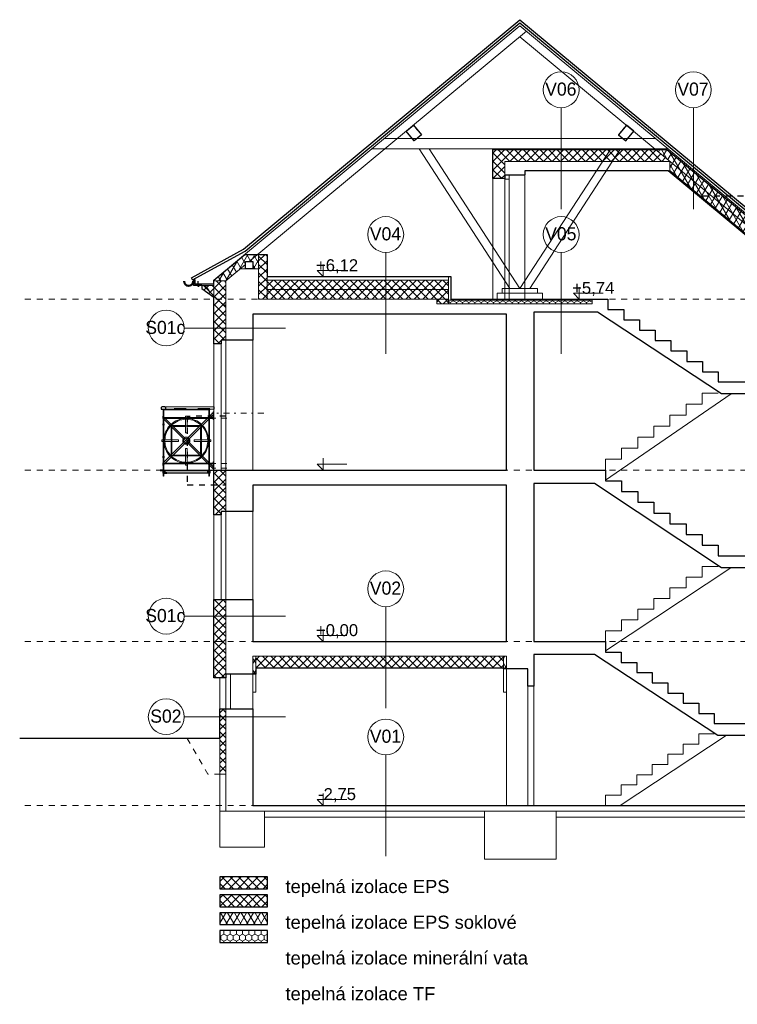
# Model space of a CAD drawing. Extents: x -2490 to 234697, y -105219 to -45378.
# Tile 3 of 15: x -2490 to 9543, y -65259 to -48746. Entities that reach past the tile are written whole.
import ezdxf

# ---------------------------------------------------------------- set-up
doc = ezdxf.new("R2010")
doc.units = 0
doc.header["$MEASUREMENT"] = 0
for name, pattern in [('Čerchovaná S', [290, 100, -80, 30, -80]), ('Čerchovaná se dvěma tečkami S', [250, 100, -40, 15, -40, 15, -40]), ('čárkovaná M', [400, 200, -200]), ('čárkovaná S', [200, 100, -100]), ('ČÁRKOVANÁ2', [9.525, 6.35, -3.175])]:
    doc.linetypes.add(name, pattern=pattern)
for name, color, linetype, lineweight in [('2D VÝPLNĚ_Číslo_pera__2', 1, 'Continuous', 25), ('2D VÝPLNĚ_Číslo_pera__4', 91, 'Continuous', 13), ('2D ČÁRY_Číslo_pera__1', 7, 'Continuous', 15), ('2D ČÁRY_Číslo_pera__2', 1, 'Continuous', 25), ('2D ČÁRY_Číslo_pera__3', 150, 'Continuous', 13), ('blok F_pohled1_střecha_Číslo_pera__2', 1, 'Continuous', 25), ('KRESBA_Číslo_pera__1', 7, 'Continuous', 15), ('KRESBA_Číslo_pera__2', 1, 'Continuous', 25), ('KRESBA_Číslo_pera__4', 91, 'Continuous', 13), ('krokve_Číslo_pera__1', 7, 'Continuous', 15), ('krokve_Číslo_pera__2', 1, 'Continuous', 25), ('obrys_Číslo_pera__1', 7, 'Continuous', 15), ('obrys_Číslo_pera__2', 1, 'Continuous', 25), ('obrys_Číslo_pera__5', 231, 'Continuous', 50), ('POZNÁMKY.TEXT_Číslo_pera__4', 91, 'Continuous', 13), ('vodorovné konstrukce_Číslo_pera__1', 7, 'Continuous', 15), ('vodorovné konstrukce_Číslo_pera__3', 150, 'Continuous', 13), ('zdi_Číslo_pera__1', 7, 'Continuous', 15), ('zdi_Číslo_pera__2', 1, 'Continuous', 25), ('zdi_Číslo_pera__3', 150, 'Continuous', 13), ('šikmé konstrukce_Číslo_pera__3', 150, 'Continuous', 13), ('šrafy_Číslo_pera__4', 91, 'Continuous', 13), ('ŠROUBY_Číslo_pera__3', 150, 'Continuous', 13)]:
    doc.layers.add(name, color=color, linetype=linetype, lineweight=lineweight)
doc.layers.add('vodorovné konstrukce', color=7, linetype='Continuous')
doc.layers.add('vodorovné konstrukce_Číslo_pera__241', color=9, linetype='Continuous', lineweight=13, true_color=0x808080)
doc.styles.add('GENERATED_STYLE_1', font='arial.ttf')
doc.styles.add('GENERATED_STYLE_3', font='txt')
pattern_1 = [(45, (0, 0), (-70.71068, 70.71068), []), (135, (0, 0), (70.71068, 70.71068), [])]
pattern_2 = [(60, (0, 0), (-86.60254, 50), []), (120, (0, 0), (86.60254, 50), [])]
pattern_3 = [(90, (0, 0), (-103.92305, 0), [60, -120]), (90, (-51.96, 90), (-103.92305, 0), [60, -120]), (150, (0, 60), (51.96152, 90), [60, -120]), (150, (-103.92, 60), (51.96152, 90), [60, -120]), (210, (0, 0), (-51.96152, 90), [60, -120]), (210, (-103.92, 0), (-51.96152, 90), [60, -120])]

# ---------------------------------------------------------------- blocks, each defined once
blk = doc.blocks.new('LINE_11777', base_point=(3649, -60291))
at = {"layer": 'vodorovné konstrukce_Číslo_pera__241', "linetype": 'Continuous'}
blk.add_line((3649, -60291), (3649, -58591), dxfattribs=at)
blk.add_circle((3649, -58291), 300, dxfattribs=at)
blk = doc.blocks.new('LINE_11778', base_point=(3649, -62775))
at = {"layer": 'vodorovné konstrukce_Číslo_pera__241', "linetype": 'Continuous'}
blk.add_line((3649, -62775), (3649, -61075), dxfattribs=at)
blk.add_circle((3649, -60775), 300, dxfattribs=at)
blk = doc.blocks.new('LINE_11779', base_point=(3649, -54349))
at = {"layer": 'vodorovné konstrukce_Číslo_pera__241', "linetype": 'Continuous'}
blk.add_line((3649, -54349), (3649, -52649), dxfattribs=at)
blk.add_circle((3649, -52349), 300, dxfattribs=at)
blk = doc.blocks.new('LINE_11782', base_point=(1967, -60436))
at = {"layer": 'vodorovné konstrukce_Číslo_pera__241', "linetype": 'Continuous'}
blk.add_line((1967, -60436), (267, -60436), dxfattribs=at)
blk.add_circle((-33, -60436), 300, dxfattribs=at)
blk = doc.blocks.new('LINE_11783', base_point=(1967, -58749))
at = {"layer": 'vodorovné konstrukce_Číslo_pera__241', "linetype": 'Continuous'}
blk.add_line((1967, -58749), (267, -58749), dxfattribs=at)
blk.add_circle((-33, -58749), 300, dxfattribs=at)
blk = doc.blocks.new('LINE_11784', base_point=(1967, -53917))
at = {"layer": 'vodorovné konstrukce_Číslo_pera__241', "linetype": 'Continuous'}
blk.add_line((1967, -53917), (267, -53917), dxfattribs=at)
blk.add_circle((-33, -53917), 300, dxfattribs=at)
blk = doc.blocks.new('LINE_11785', base_point=(6589, -54349))
at = {"layer": 'vodorovné konstrukce_Číslo_pera__241', "linetype": 'Continuous'}
blk.add_line((6589, -54349), (6589, -52649), dxfattribs=at)
blk.add_circle((6589, -52349), 300, dxfattribs=at)
blk = doc.blocks.new('LINE_11786', base_point=(6589, -51922))
at = {"layer": 'vodorovné konstrukce_Číslo_pera__241', "linetype": 'Continuous'}
blk.add_line((6589, -51922), (6589, -50222), dxfattribs=at)
blk.add_circle((6589, -49922), 300, dxfattribs=at)
blk = doc.blocks.new('LINE_11787', base_point=(8805, -51922))
at = {"layer": 'vodorovné konstrukce_Číslo_pera__241', "linetype": 'Continuous'}
blk.add_line((8805, -51922), (8805, -50222), dxfattribs=at)
blk.add_circle((8805, -49922), 300, dxfattribs=at)

msp = doc.modelspace()

# ---------------------------------------------------------------- hatches: boundary and pattern name
at = {"layer": '2D VÝPLNĚ_Číslo_pera__4', "linetype": 'Continuous'}
h = msp.add_hatch(dxfattribs=at)
h.set_pattern_fill('TEPELNA_IZOLACE_EPS', color=8, style=0, pattern_type=2)
h.set_pattern_definition(pattern_1)
h.paths.add_polyline_path([(8171.8, -50922.2), (5442, -50922.2), (5442, -51412.2), (5642, -51412.2), (5642, -51352.2), (5642, -51122.2), (8412.5, -51122.2)], flags=0)
h = msp.add_hatch(dxfattribs=at)
h.set_pattern_fill('TEPELNA_IZOLACE_MINERÁL', color=8, style=0, pattern_type=2)
h.set_pattern_definition(pattern_2)
h.paths.add_polyline_path([(11014.7, -53128.2), (8359.6, -50922.2), (8171.8, -50922.2), (8412.5, -51122.2), (8412.5, -51282.2), (10282, -52831.4), (10282, -52922.2), (10377, -52922.2), (10377, -52802.2), (10497, -52802.2), (10497, -52922.2), (10579.1, -52922.2), (10827, -53128.2)], flags=0)
h = msp.add_hatch(dxfattribs=at)
h.set_pattern_fill('TEPELNA_IZOLACE_MINERÁL', color=8, style=0, pattern_type=2)
h.set_pattern_definition(pattern_2)
h.paths.add_polyline_path([(1517, -52922.2), (1517, -52682.2), (1284.6, -52682.2), (767, -53112.3), (767, -53128.2), (967, -53128.2), (1214.8, -52922.2), (1297, -52922.2), (1297, -52802.2), (1417, -52802.2), (1417, -52922.2)], flags=0)
h = msp.add_hatch(dxfattribs=at)
h.set_pattern_fill('TEPELNA_IZOLACE_EPS', color=8, style=0, pattern_type=2)
h.set_pattern_definition(pattern_1)
h.paths.add_polyline_path([(1657, -52682.2), (1517, -52682.2), (1517, -53432.2), (1657, -53432.2)], flags=0)
h = msp.add_hatch(dxfattribs=at)
h.set_pattern_fill('TEPELNA_IZOLACE_EPS', color=8, style=0, pattern_type=2)
h.set_pattern_definition(pattern_1)
h.paths.add_polyline_path([(967, -53128.2), (767, -53128.2), (767, -54182.9), (891, -54182.9), (891, -54122.9), (967, -54122.9)], flags=0)
h = msp.add_hatch(dxfattribs=at)
h.set_pattern_fill('TEPELNA_IZOLACE_EPS', color=8, style=0, pattern_type=2)
h.set_pattern_definition(pattern_1)
h.paths.add_polyline_path([(4702, -53272.2), (4702, -53112.2), (1657, -53112.2), (1657, -53272.2)], flags=0)
h = msp.add_hatch(dxfattribs=at)
h.set_pattern_fill('TEPELNA_IZOLACE_EPS', color=8, style=0, pattern_type=2)
h.set_pattern_definition(pattern_1)
h.paths.add_polyline_path([(767, -53202.1), (567, -53202.2), (567, -53252.2), (767, -53402.2)], flags=0)
h = msp.add_hatch(dxfattribs=at)
h.set_pattern_fill('TEPELNA_IZOLACE_EPS', color=8, style=0, pattern_type=2)
h.set_pattern_definition(pattern_1)
h.paths.add_polyline_path([(1657, -53432.2), (4702, -53432.2), (4702, -53272.2), (1657, -53272.2)], flags=0)
h = msp.add_hatch(dxfattribs=at)
h.set_pattern_fill('TEPELNA_IZOLACE_EPS', color=8, style=0, pattern_type=2)
h.set_pattern_definition(pattern_1)
h.paths.add_polyline_path([(4702, -53512.2), (4702, -53432.2), (4502, -53432.2), (4502, -53512.2)], flags=0)
h = msp.add_hatch(dxfattribs=at)
h.set_pattern_fill('TEPELNA_IZOLACE_FENOL', color=8, style=0, pattern_type=2)
h.set_pattern_definition(pattern_3)
h.paths.add_polyline_path([(4702, -53512.2), (7106.7, -53512.2), (7106.7, -53452.2), (4702, -53452.2)], flags=0)
h = msp.add_hatch(dxfattribs=at)
h.set_pattern_fill('TEPELNA_IZOLACE_EPS', color=8, style=0, pattern_type=2)
h.set_pattern_definition(pattern_1)
h.paths.add_polyline_path([(967, -56302.2), (767, -56302.2), (767, -57052.2), (891, -57052.2), (891, -56992.2), (967, -56992.2)], flags=0)
h = msp.add_hatch(dxfattribs=at)
h.set_pattern_fill('TEPELNA_IZOLACE_EPS', color=8, style=0, pattern_type=2)
h.set_pattern_definition(pattern_1)
h.paths.add_polyline_path([(767, -58472.2), (767, -59782.9), (967, -59782.9), (967, -58472.2)], flags=0)
h = msp.add_hatch(dxfattribs=at)
h.set_pattern_fill('TEPELNA_IZOLACE_MINERÁL', color=8, style=0, pattern_type=2)
h.set_pattern_definition(pattern_2)
h.paths.add_polyline_path([(1467, -59722.9), (1467, -59422.2), (1417, -59422.2), (1417, -59722.9)], flags=0)
h = msp.add_hatch(dxfattribs=at)
h.set_pattern_fill('TEPELNA_IZOLACE_EPS', color=8, style=0, pattern_type=2)
h.set_pattern_definition(pattern_1)
h.paths.add_polyline_path([(5622.7, -59622.2), (5622.7, -59422.2), (1467, -59422.2), (1467, -59622.2)], flags=0)
h = msp.add_hatch(dxfattribs=at)
h.set_pattern_fill('TEPELNA_IZOLACE_MINERÁL', color=8, style=0, pattern_type=2)
h.set_pattern_definition(pattern_2)
h.paths.add_polyline_path([(5672.7, -59632.2), (5672.7, -59422.2), (5622.7, -59422.2), (5622.7, -59632.2)], flags=0)
h = msp.add_hatch(dxfattribs=at)
h.set_pattern_fill('TEPELNA_IZOLACE_PERIMETR', color=8, style=0, pattern_type=2)
h.set_pattern_definition(pattern_1)
h.paths.add_polyline_path([(967, -61399.3), (967, -60304.9), (867, -60304.9), (867, -61399.3)], flags=0)
h = msp.add_hatch(dxfattribs=at)
h.set_pattern_fill('TEPELNA_IZOLACE_EPS', color=8, style=0, pattern_type=2)
h.set_pattern_definition(pattern_1)
h.paths.add_polyline_path([(867, -63322.2), (1667, -63322.2), (1667, -63122.2), (867, -63122.2)], flags=0)
h = msp.add_hatch(dxfattribs=at)
h.set_pattern_fill('TEPELNA_IZOLACE_PERIMETR', color=8, style=0, pattern_type=2)
h.set_pattern_definition(pattern_1)
h.paths.add_polyline_path([(867, -63622.2), (1667, -63622.2), (1667, -63422.2), (867, -63422.2)], flags=0)
h = msp.add_hatch(dxfattribs=at)
h.set_pattern_fill('TEPELNA_IZOLACE_MINERÁL', color=8, style=0, pattern_type=2)
h.set_pattern_definition(pattern_2)
h.paths.add_polyline_path([(867, -63922.2), (1667, -63922.2), (1667, -63722.2), (867, -63722.2)], flags=0)
h = msp.add_hatch(dxfattribs=at)
h.set_pattern_fill('TEPELNA_IZOLACE_FENOL', color=8, style=0, pattern_type=2)
h.set_pattern_definition(pattern_3)
h.paths.add_polyline_path([(867, -64222.2), (1667, -64222.2), (1667, -64022.2), (867, -64022.2)], flags=0)
at = {"layer": 'šrafy_Číslo_pera__4', "linetype": 'Continuous'}
h = msp.add_hatch(dxfattribs=at)
h.set_pattern_fill('SÍŤ_1X1', color=8, style=0, pattern_type=2)
h.set_pattern_definition(pattern_1)
h.paths.add_polyline_path([(-71, -56307.2), (-66, -56307.2), (-66, -56305.2, 0.4142136), (-69, -56302.2), (-71, -56302.2)], flags=0)
h = msp.add_hatch(dxfattribs=at)
h.set_pattern_fill('SÍŤ_1X1', color=8, style=0, pattern_type=2)
h.set_pattern_definition(pattern_1)
h.paths.add_polyline_path([(44, -56347.2), (-16, -56347.2), (-16, -56352.2), (44, -56352.2)], flags=0)

# ---------------------------------------------------------------- linework, layer by layer
at = {"layer": '2D VÝPLNĚ_Číslo_pera__2', "color": 8, "linetype": 'Continuous', "flags": 128}
for points in [[(867, -63322.2), (1667, -63322.2), (1667, -63122.2), (867, -63122.2)], [(867, -63622.2), (1667, -63622.2), (1667, -63422.2), (867, -63422.2)], [(867, -63922.2), (1667, -63922.2), (1667, -63722.2), (867, -63722.2)], [(867, -64222.2), (1667, -64222.2), (1667, -64022.2), (867, -64022.2)]]:
    msp.add_lwpolyline(points, close=True, dxfattribs=at)
at = {"layer": '2D ČÁRY_Číslo_pera__1', "color": 8, "linetype": 'Continuous'}
for p, q in [((967, -53128.2), (767, -53128.2)), ((7197, -53652.2), (9278.8, -55022.2)), ((891, -54122.9), (1417, -54122.9)), ((9439.6, -55022.2), (7332.7, -56465.9)), ((8952.7, -55192.2), (8952.7, -55007.2)), ((8682.7, -55377.2), (8682.7, -55192.2)), ((8412.7, -55562.2), (8412.7, -55377.2)), ((8142.7, -55747.2), (8142.7, -55562.2)), ((304, -55807.2), (304, -55807.2)), ((304, -55807.2), (304, -55807.2)), ((304, -55807.2), (304, -55807.2)), ((304, -55807.2), (304, -55807.2)), ((304, -55807.2), (304, -55807.2)), ((304, -55807.2), (304, -55807.2)), ((7872.7, -55932.2), (7872.7, -55747.2)), ((362.7, -55819.4), (362.8, -55819.4)), ((642.7, -55968.1), (642.7, -55968.1)), ((7602.7, -56117.2), (7602.7, -55932.2)), ((7332.7, -56302.2), (7332.7, -56117.2)), ((702, -56307.2), (62.5, -56307.2)), ((767, -56302.2), (5672.7, -56302.2)), ((6132.7, -56302.2), (7332.7, -56302.2)), ((7332.7, -56302.2), (7332.7, -56481.6)), ((1417, -56552.2), (5672.7, -56552.2)), ((6132.7, -56522.2), (7149.9, -56522.2)), ((7149.9, -56522.2), (9279.8, -57937.2)), ((7332.7, -56481.6), (7602.7, -56481.6)), ((7602.7, -56481.6), (7602.7, -56661)), ((7602.7, -56661), (7872.7, -56661)), ((7872.7, -56661), (7872.7, -56840.3)), ((7872.7, -56840.3), (8142.7, -56840.3)), ((8142.7, -56840.3), (8142.7, -57019.7)), ((891, -56992.2), (1417, -56992.2)), ((8142.7, -57019.7), (8412.7, -57019.7)), ((8412.7, -57019.7), (8412.7, -57199.1)), ((8412.7, -57199.1), (8682.7, -57199.1)), ((8682.7, -57199.1), (8682.7, -57378.5)), ((8682.7, -57378.5), (8952.7, -57378.5)), ((8952.7, -57378.5), (8952.7, -57557.8)), ((8952.7, -57557.8), (9222.7, -57557.8)), ((9222.7, -57557.8), (9222.7, -57737.2)), ((9222.7, -57737.2), (10382.9, -57737.2)), ((7335.4, -59332.5), (9435.6, -57937.2)), ((8952.7, -57916.6), (9222.7, -57916.6)), ((8952.7, -58096), (8952.7, -57916.6)), ((9279.8, -57937.2), (10382.9, -57937.2)), ((8682.7, -58275.3), (8682.7, -58096)), ((8682.7, -58096), (8952.7, -58096)), ((8412.7, -58454.7), (8412.7, -58275.3)), ((8412.7, -58275.3), (8682.7, -58275.3)), ((767, -58472.2), (1417, -58472.2)), ((8142.7, -58634.1), (8142.7, -58454.7)), ((8142.7, -58454.7), (8412.7, -58454.7)), ((7872.7, -58813.5), (7872.7, -58634.1)), ((7872.7, -58634.1), (8142.7, -58634.1)), ((7602.7, -58992.8), (7602.7, -58813.5)), ((7602.7, -58813.5), (7872.7, -58813.5)), ((7332.7, -59172.2), (7332.7, -58992.8)), ((7332.7, -58992.8), (7602.7, -58992.8)), ((5672.7, -59172.2), (1417, -59172.2)), ((7332.7, -59172.2), (6132.7, -59172.2)), ((7335.4, -59172.2), (7335.4, -59353.5)), ((1417, -59422.2), (5672.7, -59422.2)), ((6132.7, -59392.2), (7148.8, -59392.2)), ((7148.8, -59392.2), (9213.6, -60752.2)), ((7335.4, -59353.5), (7595.4, -59353.5)), ((7595.4, -59353.5), (7595.4, -59524.7)), ((7595.4, -59524.7), (7855.4, -59524.7)), ((7855.4, -59524.7), (7855.4, -59696)), ((1467, -59622.2), (5622.7, -59622.2)), ((5672.7, -59632.2), (6032.7, -59632.2)), ((7855.4, -59696), (8115.4, -59696)), ((8115.4, -59696), (8115.4, -59867.2)), ((6032.7, -59922.2), (6132.7, -59922.2)), ((8115.4, -59867.2), (8375.4, -59867.2)), ((8375.4, -59867.2), (8375.4, -60038.5)), ((8375.4, -60038.5), (8635.4, -60038.5)), ((8635.4, -60038.5), (8635.4, -60209.7)), ((8635.4, -60209.7), (8895.4, -60209.7)), ((8895.4, -60209.7), (8895.4, -60381)), ((8895.4, -60381), (9155.4, -60381)), ((9155.4, -60381), (9155.4, -60552.2)), ((9155.4, -60552.2), (15316.7, -60552.2)), ((7580.8, -61922.2), (9357.1, -60752.2)), ((8895.4, -60723.5), (9155.4, -60723.5)), ((8895.4, -60894.7), (8895.4, -60723.5)), ((9213.6, -60752.2), (10382.9, -60752.2)), ((8635.4, -61066), (8635.4, -60894.7)), ((8635.4, -60894.7), (8895.4, -60894.7)), ((8375.4, -61237.2), (8375.4, -61066)), ((8375.4, -61066), (8635.4, -61066)), ((8115.4, -61408.5), (8115.4, -61237.2)), ((8115.4, -61237.2), (8375.4, -61237.2)), ((7855.4, -61579.7), (7855.4, -61408.5)), ((7855.4, -61408.5), (8115.4, -61408.5)), ((7595.4, -61751), (7595.4, -61579.7)), ((7595.4, -61579.7), (7855.4, -61579.7)), ((7335.4, -61922.2), (7335.4, -61751)), ((7335.4, -61751), (7595.4, -61751)), ((867, -62022.2), (10927, -62022.2)), ((1417, -61922.2), (10382.9, -61922.2)), ((1617, -62122.2), (5302.7, -62122.2)), ((6502.7, -62122.2), (10177, -62122.2))]:
    msp.add_line(p, q, dxfattribs=at)
at = {"layer": '2D ČÁRY_Číslo_pera__1', "color": 8, "linetype": 'čárkovaná M'}
for p, q in [((-86, -55434.9), (-86, -55399.5)), ((-71, -55449.9), (-71, -55414.5)), ((-53.4, -55432.2), (-71, -55432.2)), ((696.6, -55432.2), (661.3, -55432.2)), ((711.6, -55417.2), (676.3, -55417.2)), ((679, -55449.9), (679, -55432.2)), ((694, -55399.5), (694, -55417.2)), ((-86, -56179.5), (-86, -56214.9)), ((-86, -56302.2), (-86, -56352.2)), ((-71, -56164.5), (-71, -56199.9)), ((-53.4, -56182.2), (-71, -56182.2)), ((661.3, -56182.2), (696.6, -56182.2)), ((676.3, -56197.2), (711.6, -56197.2)), ((679, -56164.5), (679, -56182.2)), ((694, -56214.9), (694, -56197.2)), ((694, -56302.2), (694, -56352.2))]:
    msp.add_line(p, q, dxfattribs=at)
at = {"layer": '2D ČÁRY_Číslo_pera__1', "color": 8, "linetype": 'čárkovaná S'}
msp.add_line((62.5, -56307.2), (-94, -56307.2), dxfattribs=at)
at = {"layer": '2D ČÁRY_Číslo_pera__1', "color": 8, "linetype": 'Continuous', "flags": 128}
for points in [[(771.5, -55276.2), (771.5, -55241.2), (-103.5, -55241.2, 0.4142136), (-118.5, -55256.2), (-118.5, -55276.2)], [(702, -56307.2), (741, -56307.2, 0.4142136), (744, -56304.2), (744, -56302.2), (-136, -56302.2), (-136, -56304.2, 0.4142136), (-133, -56307.2), (-94, -56307.2, -0.4142136), (-91, -56310.2), (-91, -56349.2, 0.4142136), (-88, -56352.2), (696, -56352.2, 0.4142136), (699, -56349.2), (699, -56310.2, -0.4142136)]]:
    msp.add_lwpolyline(points, format="xyb", close=True, dxfattribs=at)
at = {"layer": '2D ČÁRY_Číslo_pera__1', "color": 8, "linetype": 'čárkovaná M', "flags": 128}
msp.add_lwpolyline([(699, -55269.2), (-91, -55269.2)], dxfattribs=at)
at = {"layer": '2D ČÁRY_Číslo_pera__1', "color": 8, "linetype": 'Continuous', "flags": 128}
for points in [[(-91, -55276.2), (-91, -55287.2), (699, -55287.2), (699, -55276.2)], [(-71, -55414.5), (-71, -55287.2), (-86, -55287.2), (-86, -55399.5)], [(694, -55399.5), (694, -55287.2), (679, -55287.2), (679, -55414.5)], [(-86, -55434.9), (-86, -55794.7)], [(-71, -55794.7), (-71, -55449.9)], [(291.5, -55417.2), (-68.4, -55417.2)], [(-53.4, -55432.2), (291.5, -55432.2)], [(676.3, -55417.2), (316.5, -55417.2)], [(316.5, -55432.2), (661.3, -55432.2)], [(679, -55449.9), (679, -55794.7)], [(694, -55794.7), (694, -55434.9)], [(696.6, -55432.2), (757, -55432.2), (757, -55417.2), (711.6, -55417.2)], [(49, -55569.9), (49, -55794.7)], [(64, -55794.7), (64, -55584.9)], [(291.5, -55552.2), (66.6, -55552.2)], [(81.4, -55567), (291.5, -55567)], [(81.4, -55567), (291.5, -55567)], [(541.3, -55552.2), (316.5, -55552.2)], [(316.5, -55567), (526.5, -55567)], [(544, -55584.9), (544, -55794.7)], [(559, -55794.7), (559, -55569.9)], [(-86, -55819.7), (-86, -56179.5)], [(-71, -56164.5), (-71, -55819.7)], [(49, -55819.7), (49, -56044.5)], [(64, -56029.5), (64, -55819.7)], [(544, -55819.7), (544, -56029.5)], [(559, -56044.5), (559, -55819.7)], [(679, -55819.7), (679, -56164.5)], [(694, -56179.5), (694, -55819.7)], [(66.6, -56062.3), (291.5, -56062.3)], [(291.5, -56047.2), (81.7, -56047.2)], [(526.2, -56047.2), (316.5, -56047.2)], [(316.5, -56062.3), (541.3, -56062.3)], [(-86, -56214.9), (-86, -56302.2)], [(-71, -56302.2), (-71, -56199.9)], [(-68.4, -56197.2), (291.5, -56197.2)], [(291.5, -56182.2), (-53.4, -56182.2)], [(661.3, -56182.2), (316.5, -56182.2)], [(316.5, -56197.2), (676.3, -56197.2)], [(679, -56302.2), (679, -56199.9)], [(694, -56214.9), (694, -56302.2)], [(711.6, -56197.2), (757, -56197.2), (757, -56182.2), (696.6, -56182.2)], [(-86, -56352.2), (-86, -56394.9), (-78.6, -56402.2), (-71, -56394.9), (-71, -56352.2)], [(694, -56352.2), (694, -56394.9), (686.5, -56402.2), (679, -56394.9), (679, -56352.2)]]:
    msp.add_lwpolyline(points, dxfattribs=at)
for points in [[(757, -55371.9), (-91.4, -56220.2), (-91.4, -56184.9), (757, -55336.5)], [(-91.4, -55394.2), (-91.4, -55429.5), (268, -55788.9), (285.9, -55771.5)], [(291.5, -55677.4), (291.5, -55397.2), (316.5, -55397.2), (316.5, -55677.4)], [(757, -55322.2), (767, -55322.2), (767, -55452.2), (757, -55452.2)], [(-91, -55547.2), (-86, -55547.2), (-86, -55522.2), (-91, -55522.2)], [(-71, -55547.2), (-66, -55547.2), (-66, -55522.2), (-71, -55522.2)], [(174.2, -55819.7), (174.2, -55794.7), (-106, -55794.7), (-106, -55819.7)], [(433.7, -55819.7), (714, -55819.7), (714, -55794.7), (433.7, -55794.7)], [(316.5, -55937), (316.5, -56217.2), (291.5, -56217.2), (291.5, -55937)], [(757, -56242.5), (339.7, -55825.3), (322.2, -55843.2), (757, -56277.9)], [(-91, -56092.2), (-86, -56092.2), (-86, -56067.2), (-91, -56067.2)], [(-71, -56092.2), (-66, -56092.2), (-66, -56067.2), (-71, -56067.2)], [(757, -56292.2), (767, -56292.2), (767, -56162.2), (757, -56162.2)], [(1417, -60022.2), (1467, -60022.2), (1467, -59422.2), (1417, -59422.2)], [(5622.7, -60022.2), (5672.7, -60022.2), (5672.7, -59422.2), (5622.7, -59422.2)], [(967, -61399.3), (867, -61399.3), (867, -60304.9), (967, -60304.9)]]:
    msp.add_lwpolyline(points, close=True, dxfattribs=at)
for points in [[(291.5, -55432.4, 0.1816387), (47.8, -55533.4)], [(58.4, -55544, -0.1809211), (291.5, -55447.4)], [(560.1, -55533.4, 0.1816387), (316.5, -55432.4)], [(560.1, -55533.4, 0.1816387), (316.5, -55432.4)], [(316.5, -55447.4, -0.1809211), (549.5, -55544)], [(30.1, -55551, 0.1816387), (-70.8, -55794.7)], [(-55.8, -55794.7, -0.1809211), (40.7, -55561.7)], [(567.2, -55561.7, -0.1809211), (663.7, -55794.7)], [(678.7, -55794.7, 0.1816387), (577.8, -55551)], [(678.7, -55794.7, 0.1816387), (577.8, -55551)], [(253.6, -55774.6, 0.1448831), (244, -55807.2, 0.1448831), (253.6, -55839.9)], [(264.5, -55828.9, -0.1266502), (259, -55807.2, -0.1266502), (264.5, -55785.5)], [(336.6, -55756.9, 0.2959791), (271.3, -55756.9)], [(282.2, -55767.8, -0.2574297), (325.7, -55767.8)], [(343.4, -55785.5, -0.1266502), (349, -55807.2, -0.1266502), (343.4, -55828.9)], [(354.3, -55839.9, 0.1448831), (364, -55807.2, 0.1448831), (354.3, -55774.6)], [(-70.8, -55819.7, 0.1816387), (30.1, -56063.4)], [(40.7, -56052.8, -0.1809211), (-55.8, -55819.7)], [(271.3, -55857.6, 0.2959791), (336.6, -55857.6)], [(325.7, -55846.6, -0.2574297), (282.2, -55846.6)], [(663.7, -55819.7, -0.1809211), (567.2, -56052.8)], [(577.8, -56063.4, 0.1816387), (678.7, -55819.7)], [(47.8, -56081.1, 0.1816387), (291.5, -56182)], [(291.5, -56167, -0.1809211), (58.4, -56070.5)], [(549.5, -56070.5, -0.1809211), (316.5, -56167)], [(316.5, -56182, 0.1816387), (560.1, -56081.1)]]:
    msp.add_lwpolyline(points, format="xyb", dxfattribs=at)
at = {"layer": '2D ČÁRY_Číslo_pera__1', "color": 8, "linetype": 'ČÁRKOVANÁ2', "flags": 128}
msp.add_lwpolyline([(629, -56352.2), (679, -56352.2), (679, -56302.2), (677, -56302.2, 0.4142136), (674, -56305.2), (674, -56344.2, -0.4142136), (671, -56347.2), (632, -56347.2, 0.4142136), (629, -56350.2)], format="xyb", close=True, dxfattribs=at)
at = {"layer": '2D ČÁRY_Číslo_pera__2', "color": 8, "linetype": 'Continuous', "flags": 128}
for points in [[(4111.4, -50515.7), (4245.6, -50677.2), (4122.5, -50779.5), (3988.3, -50618)], [(7671.4, -50779.5), (7805.6, -50618), (7682.5, -50515.7), (7548.3, -50677.2)], [(1297, -52802.2), (1417, -52802.2), (1417, -52922.2), (1297, -52922.2)], [(-56, -56347.2), (664, -56347.2), (664, -56312.2), (-56, -56312.2)], [(44, -56352.2), (-16, -56352.2), (-16, -56347.2), (44, -56347.2)], [(334, -56352.2), (274, -56352.2), (274, -56347.2), (334, -56347.2)], [(624, -56352.2), (564, -56352.2), (564, -56347.2), (624, -56347.2)]]:
    msp.add_lwpolyline(points, close=True, dxfattribs=at)
for points in [[(10262, -52840.8), (8386, -51282.2), (5982, -51282.2), (5982, -51347.2), (5642, -51352.2), (5642, -51412.2), (5442, -51412.2), (5442, -50922.2), (8359.6, -50922.2), (11027, -53138.3)], [(766.9, -53182.2), (767, -53112.3), (1284.6, -52682.2), (1657, -52682.2), (1657, -53052.2), (4742, -53052.2), (4742, -53432.2), (7372.7, -53432.2), (7372.7, -53606.2), (7638.7, -53606.2), (7638.7, -53780.2), (7902.7, -53780.2), (7902.7, -53954.2), (8166.7, -53954.2), (8166.7, -54128.2), (8430.7, -54128.2), (8430.7, -54302.2), (8694.7, -54302.2), (8694.7, -54476.2), (8958.7, -54476.2), (8958.7, -54650.2), (9222.7, -54650.2), (9222.7, -54822.2), (10472, -54822.2)], [(10382.9, -60752.2), (9213.6, -60752.2), (7148.8, -59392.2), (6132.7, -59392.2), (6132.7, -59922.2), (6032.7, -59922.2), (6032.7, -59632.2), (5622.7, -59632.2), (5622.7, -59622.2), (1467, -59622.2), (1467, -59722.9), (967, -59722.9), (967, -59782.9), (767, -59782.9), (767, -58472.2), (1417, -58472.2), (1417, -59172.2), (5672.7, -59172.2), (5672.7, -56552.2), (1417, -56552.2), (1417, -56992.2), (891, -56992.2), (891, -57052.2), (767, -57052.2), (767, -56302.2), (5672.7, -56302.2), (5672.7, -53682.2), (1417, -53682.2), (1417, -54122.9), (891, -54122.9), (891, -54182.9), (767, -54182.9), (767, -53402.2)], [(10382.9, -55022.2), (9278.8, -55022.2), (7197, -53652.2), (6132.7, -53652.2), (6132.7, -56302.2), (7332.7, -56302.2), (7332.7, -56481.6), (7602.7, -56481.6), (7602.7, -56661), (7872.7, -56661), (7872.7, -56840.3), (8142.7, -56840.3), (8142.7, -57019.7), (8412.7, -57019.7), (8412.7, -57199.1), (8682.7, -57199.1), (8682.7, -57378.5), (8952.7, -57378.5), (8952.7, -57557.8), (9222.7, -57557.8), (9222.7, -57737.2), (10382.9, -57737.2)], [(10382.9, -57937.2), (9279.8, -57937.2), (7149.9, -56522.2), (6132.7, -56522.2), (6132.7, -59172.2), (7332.7, -59172.2), (7335.4, -59353.5), (7595.4, -59353.5), (7595.4, -59524.7), (7855.4, -59524.7), (7855.4, -59696), (8115.4, -59696), (8115.4, -59867.2), (8375.4, -59867.2), (8375.4, -60038.5), (8635.4, -60038.5), (8635.4, -60209.7), (8895.4, -60209.7), (8895.4, -60381), (9155.4, -60381), (9155.4, -60552.2), (15316.7, -60552.2)], [(867, -60799.3), (867, -60304.9), (1417, -60304.9), (1417, -61922.2), (10382.9, -61922.2)]]:
    msp.add_lwpolyline(points, dxfattribs=at)
at = {"layer": '2D ČÁRY_Číslo_pera__2', "color": 8, "linetype": 'čárkovaná S', "flags": 128}
msp.add_lwpolyline([(497.7, -53132.7), (497.7, -53212.6), (618.8, -53212.6), (742.7, -53365.3), (886.3, -53498.6), (926.6, -53520.3), (967, -53542)], dxfattribs=at)
at = {"layer": '2D ČÁRY_Číslo_pera__2', "color": 8, "linetype": 'Continuous', "flags": 128}
for points in [[(-103.5, -55241.2, 0.4142136), (-118.5, -55256.2), (-118.5, -55276.2), (-38.5, -55276.2), (-38.5, -55256.2, 0.4142136), (-53.5, -55241.2)], [(-136, -56302.2), (-136, -56304.2, 0.4142136), (-133, -56307.2), (-94, -56307.2, -0.4142136), (-91, -56310.2), (-91, -56349.2, 0.4142136), (-88, -56352.2), (-86, -56352.2), (-86, -56302.2)], [(-21, -56352.2), (-21, -56350.2, 0.4142136), (-24, -56347.2), (-63, -56347.2, -0.4142136), (-66, -56344.2), (-66, -56305.2, 0.4142136), (-69, -56302.2), (-71, -56302.2), (-71, -56352.2)], [(629, -56352.2), (629, -56350.2, -0.4142136), (632, -56347.2), (671, -56347.2, 0.4142136), (674, -56344.2), (674, -56305.2, -0.4142136), (677, -56302.2), (679, -56302.2), (679, -56352.2)], [(744, -56302.2), (744, -56304.2, -0.4142136), (741, -56307.2), (702, -56307.2, 0.4142136), (699, -56310.2), (699, -56349.2, -0.4142136), (696, -56352.2), (694, -56352.2), (694, -56302.2)]]:
    msp.add_lwpolyline(points, format="xyb", close=True, dxfattribs=at)
at = {"layer": '2D ČÁRY_Číslo_pera__3', "color": 8, "linetype": 'čárkovaná S'}
for p, q in [((234697.5, -53432.2), (-2489.7, -53432.2)), ((234697.5, -56302.2), (-2489.7, -56302.2)), ((234697.5, -59172.2), (-2489.7, -59172.2)), ((234697.5, -61922.2), (-2489.7, -61922.2))]:
    msp.add_line(p, q, dxfattribs=at)
at = {"layer": 'blok F_pohled1_střecha_Číslo_pera__2', "color": 8, "linetype": 'čárkovaná S'}
for p, q in [((317.9, -55393.9), (316.9, -56547.9)), ((967, -55397.8), (317.9, -55398.1)), ((316.9, -56547.9), (967, -56547.9))]:
    msp.add_line(p, q, dxfattribs=at)
at = {"layer": 'KRESBA_Číslo_pera__1', "color": 8, "linetype": 'Continuous'}
for p, q in [((867, -62022.2), (867, -62622.2)), ((1617, -62622.2), (1617, -62022.2)), ((5302.7, -62022.2), (5302.7, -62822.2)), ((6502.7, -62022.2), (6502.7, -62822.2)), ((867, -62622.2), (1617, -62622.2)), ((6502.7, -62822.2), (5302.7, -62822.2))]:
    msp.add_line(p, q, dxfattribs=at)
at = {"layer": 'KRESBA_Číslo_pera__1', "color": 8, "linetype": 'čárkovaná S', "flags": 128}
msp.add_lwpolyline([(320.5, -60799.3), (667, -61399.3), (967, -61399.3)], dxfattribs=at)
at = {"layer": 'KRESBA_Číslo_pera__1', "color": 8, "linetype": 'Continuous'}
for centre in [(-78.5, -55424.7), (304, -55424.7), (304, -55439.7), (45, -55548.2), (59.2, -55562.5), (304, -55559.7), (548.7, -55562.5), (562.9, -55548.2), (-78.5, -55807.2), (-63.5, -55807.2), (56.4, -55807.2), (266.9, -55770.4), (341, -55770.4), (551.4, -55807.2), (671.5, -55807.2), (686.5, -55807.2), (266.9, -55844.1), (341, -55844.1), (45, -56066.2), (59.2, -56051.9), (304, -56054.7), (548.7, -56051.9), (562.9, -56066.2), (304, -56174.7), (304, -56189.7)]:
    msp.add_circle(centre, 5, dxfattribs=at)
at = {"layer": 'KRESBA_Číslo_pera__2', "color": 8, "linetype": 'Continuous'}
msp.add_line((409.8, -53110.8), (392.6, -53074.7), dxfattribs=at)
at = {"layer": 'KRESBA_Číslo_pera__4', "color": 8, "linetype": 'Continuous', "flags": 128}
for points in [[(2597.4, -52852.2), (2597.4, -53052.2), (2497.4, -52952.2), (2997.4, -52952.2)], [(6893.4, -53232.2), (6893.4, -53432.2), (6793.4, -53332.2), (7293.4, -53332.2)], [(2597.4, -56102.2), (2597.4, -56302.2), (2497.4, -56202.2), (2997.4, -56202.2)], [(2597.4, -58972.2), (2597.4, -59172.2), (2497.4, -59072.2), (2997.4, -59072.2)], [(2597.4, -61722.2), (2597.4, -61922.2), (2497.4, -61822.2), (2997.4, -61822.2)]]:
    msp.add_lwpolyline(points, dxfattribs=at)
at = {"layer": 'krokve_Číslo_pera__1', "color": 8, "linetype": 'Continuous'}
for p, q in [((767, -53112.3), (5897, -48850.2)), ((5897, -48850.2), (11046, -53128.2)), ((1359.3, -52802.2), (6006.5, -48941.2)), ((5897, -49032.2), (10434.6, -52802.2)), ((8359.6, -50922.2), (11027, -53138.3)), ((8386, -51282.2), (10262, -52840.8)), ((8417.3, -51282.2), (10282, -52831.4)), ((967, -53128.2), (1297, -52854))]:
    msp.add_line(p, q, dxfattribs=at)
at = {"layer": 'krokve_Číslo_pera__2', "color": 8, "linetype": 'Continuous'}
for p, q in [((1262.6, -52596.5), (5897, -48746.2)), ((1289.1, -52626.5), (5897, -48798.2)), ((5897, -48746.2), (10531.3, -52596.5)), ((5897, -48798.2), (10504.8, -52626.5))]:
    msp.add_line(p, q, dxfattribs=at)
at = {"layer": 'obrys_Číslo_pera__1', "color": 8, "linetype": 'Continuous'}
msp.add_line((567, -53202.2), (767, -53202.1), dxfattribs=at)
at = {"layer": 'obrys_Číslo_pera__2', "color": 8, "linetype": 'Continuous'}
for p, q in [((392.6, -53074.7), (1262.6, -52596.5)), ((409.8, -53110.8), (1289.1, -52626.5)), ((427, -53102.2), (427, -53202.2)), ((447, -53102.2), (447, -53182.2)), ((567, -53202.2), (427, -53202.2)), ((766.9, -53182.2), (447, -53182.2)), ((567, -53202.2), (567, -53252.2))]:
    msp.add_line(p, q, dxfattribs=at)
at = {"layer": 'obrys_Číslo_pera__5', "color": 8, "linetype": 'Continuous'}
msp.add_arc((342.9, -53132.9), 75, 180, 0, dxfattribs=at)
at = {"layer": 'vodorovné konstrukce_Číslo_pera__1', "color": 8, "linetype": 'Čerchovaná se dvěma tečkami S'}
for p, q in [((4111.4, -50515.7), (4245.6, -50677.2)), ((7682.5, -50515.7), (7548.3, -50677.2)), ((3988.3, -50618), (4122.5, -50779.5)), ((4245.6, -50677.2), (4122.5, -50779.5)), ((7548.3, -50677.2), (7671.4, -50779.5)), ((7805.6, -50618), (7671.4, -50779.5)), ((1297, -52802.2), (1417, -52802.2)), ((1297, -52922.2), (1297, -52802.2)), ((1417, -52922.2), (1417, -52802.2)), ((1297, -52922.2), (1417, -52922.2))]:
    msp.add_line(p, q, dxfattribs=at)
at = {"layer": 'vodorovné konstrukce_Číslo_pera__3', "color": 8, "linetype": 'Continuous'}
for p, q in [((3623, -50739.5), (8170.9, -50739.5)), ((3418.4, -50909.5), (8375.6, -50909.5)), ((5602, -53252.2), (6192, -53252.2)), ((5602, -53332.2), (5602, -53252.2)), ((6192, -53332.2), (6192, -53252.2))]:
    msp.add_line(p, q, dxfattribs=at)
at = {"layer": 'zdi_Číslo_pera__1', "color": 8, "linetype": 'Continuous'}
for p, q in [((5442, -53432.2), (5442, -50922.2)), ((5442, -50922.2), (8359.6, -50922.2)), ((5642, -51352.2), (5642, -51122.2)), ((5642, -51122.2), (8412.5, -51122.2)), ((8412.5, -51122.2), (8412.5, -51282.2)), ((5642, -51352.2), (5982, -51352.2)), ((5642, -53432.2), (5642, -51352.2)), ((5718, -53432.2), (5718, -51352.2)), ((5982, -51412.2), (5982, -51282.2)), ((5982, -51282.2), (8417.3, -51282.2)), ((5642, -51412.2), (5442, -51412.2)), ((5642, -51422.2), (5718, -51422.2)), ((5982, -53432.2), (5982, -51412.2)), ((1284.6, -52682.2), (1657, -52682.2)), ((1517, -53432.2), (1517, -52682.2)), ((1657, -53432.2), (1657, -52682.2)), ((1214.8, -52922.2), (1517, -52922.2)), ((767, -59782.9), (767, -53112.3)), ((967, -62022.2), (967, -53128.2)), ((1657, -53052.2), (4742, -53052.2)), ((1657, -53112.2), (4702, -53112.2)), ((4702, -53052.2), (4702, -53512.2)), ((4742, -53452.2), (4742, -53052.2)), ((1657, -53272.2), (4702, -53272.2)), ((1517, -53432.2), (4702, -53432.2)), ((4502, -53512.2), (4502, -53432.2)), ((4702, -53452.2), (7106.7, -53452.2)), ((4742, -53432.2), (7372.7, -53432.2)), ((7106.7, -53432.2), (7106.7, -53512.2)), ((7372.7, -53606.2), (7372.7, -53432.2)), ((4502, -53512.2), (7106.7, -53512.2)), ((6132.7, -53652.2), (7197, -53652.2)), ((6132.7, -56302.2), (6132.7, -53652.2)), ((7372.7, -53606.2), (7638.7, -53606.2)), ((7638.7, -53780.2), (7638.7, -53606.2)), ((1417, -56302.2), (1417, -53682.2)), ((1417, -53682.2), (5672.7, -53682.2)), ((5672.7, -56302.2), (5672.7, -53682.2)), ((7638.7, -53780.2), (7902.7, -53780.2)), ((7902.7, -53954.2), (7902.7, -53780.2)), ((7902.7, -53954.2), (8166.7, -53954.2)), ((8166.7, -54128.2), (8166.7, -53954.2)), ((891, -56302.2), (891, -54122.9)), ((8166.7, -54128.2), (8430.7, -54128.2)), ((8430.7, -54302.2), (8430.7, -54128.2)), ((891, -54182.9), (767, -54182.9)), ((8430.7, -54302.2), (8694.7, -54302.2)), ((8694.7, -54476.2), (8694.7, -54302.2)), ((8694.7, -54476.2), (8958.7, -54476.2)), ((8958.7, -54650.2), (8958.7, -54476.2)), ((8958.7, -54650.2), (9222.7, -54650.2)), ((9222.7, -54822.2), (9222.7, -54650.2)), ((9222.7, -54822.2), (10472, -54822.2)), ((8952.7, -55007.2), (9222.7, -55007.2)), ((9278.8, -55022.2), (10382.9, -55022.2)), ((8682.7, -55192.2), (8952.7, -55192.2)), ((8412.7, -55377.2), (8682.7, -55377.2)), ((8142.7, -55562.2), (8412.7, -55562.2)), ((7872.7, -55747.2), (8142.7, -55747.2)), ((7602.7, -55932.2), (7872.7, -55932.2)), ((7332.7, -56117.2), (7602.7, -56117.2)), ((1417, -59172.2), (1417, -56552.2)), ((5672.7, -59172.2), (5672.7, -56552.2)), ((6132.7, -59172.2), (6132.7, -56522.2)), ((891, -57052.2), (767, -57052.2)), ((891, -58472.2), (891, -56992.2)), ((1417, -61922.2), (1417, -59422.2)), ((5672.7, -61922.2), (5672.7, -59422.2)), ((6132.7, -61922.2), (6132.7, -59392.2)), ((1417, -59722.9), (967, -59722.9)), ((1043, -60304.9), (1043, -59722.9)), ((6032.7, -61922.2), (6032.7, -59632.2)), ((967, -59782.9), (767, -59782.9)), ((867, -62022.2), (867, -59782.9)), ((1417, -60304.9), (867, -60304.9))]:
    msp.add_line(p, q, dxfattribs=at)
at = {"layer": 'zdi_Číslo_pera__2', "color": 8, "linetype": 'čárkovaná S'}
msp.add_line((8947.5, -51702.2), (10827, -51702.2), dxfattribs=at)
at = {"layer": 'zdi_Číslo_pera__2', "color": 8, "linetype": 'Continuous'}
for p, q in [((567, -53252.2), (767, -53402.2)), ((867, -60799.3), (-2489.7, -60799.3))]:
    msp.add_line(p, q, dxfattribs=at)
at = {"layer": 'zdi_Číslo_pera__3', "color": 8, "linetype": 'Continuous'}
for p, q in [((5517, -53432.2), (5517, -53332.2)), ((5517, -53332.2), (6277, -53332.2)), ((6277, -53432.2), (6277, -53332.2))]:
    msp.add_line(p, q, dxfattribs=at)
at = {"layer": 'šikmé konstrukce_Číslo_pera__3', "color": 8, "linetype": 'Continuous'}
for p, q in [((5730, -53252.2), (4207, -50909.5)), ((5896.9, -53252.2), (4374, -50909.5)), ((7419.9, -50909.5), (5897.1, -53252.2)), ((7586.9, -50909.5), (6064, -53252.2))]:
    msp.add_line(p, q, dxfattribs=at)
at = {"layer": 'ŠROUBY_Číslo_pera__3', "color": 8, "linetype": 'Čerchovaná S'}
for p, q in [((1605.9, -55347.2), (732.1, -55347.2)), ((981.1, -55427.2), (732.1, -55427.2)), ((981.1, -56187.2), (732.1, -56187.2)), ((981.1, -56267.2), (732.1, -56267.2))]:
    msp.add_line(p, q, dxfattribs=at)

# ---------------------------------------------------------------- block references
at = {"layer": 'vodorovné konstrukce', "color": 8, "linetype": 'Continuous'}
for name, p in [('LINE_11786', (6589.3, -51922.2)), ('LINE_11787', (8805.4, -51922.2)), ('LINE_11779', (3648.9, -54348.9)), ('LINE_11785', (6589.3, -54348.9)), ('LINE_11784', (1967.1, -53916.8)), ('LINE_11777', (3648.9, -60290.9)), ('LINE_11783', (1967.1, -58749.3)), ('LINE_11782', (1967.1, -60436)), ('LINE_11778', (3648.9, -62774.5))]:
    msp.add_blockref(name, p, dxfattribs=at)

# ---------------------------------------------------------------- texts
at = {"layer": 'POZNÁMKY.TEXT_Číslo_pera__4', "color": 8, "linetype": 'Continuous', "attachment_point": 4}
for s, insert, char_height, style in [('{V06}', (6321.8, -49911.8), 220, 'GENERATED_STYLE_3'), ('{V07}', (8537.8, -49911.8), 220, 'GENERATED_STYLE_3'), ('{V04}', (3381.4, -52338.5), 220, 'GENERATED_STYLE_3'), ('{V05}', (6321.8, -52338.5), 220, 'GENERATED_STYLE_3'), ('{+6,12}', (2477.7, -52882.3), 200, 'GENERATED_STYLE_1'), ('{+5,74}', (6773.7, -53261.9), 200, 'GENERATED_STYLE_1'), ('{S01c}', (-383.9, -53908.1), 220, 'GENERATED_STYLE_3'), ('{V02}', (3381.4, -58280.5), 220, 'GENERATED_STYLE_3'), ('{S01c}', (-383.9, -58740.5), 220, 'GENERATED_STYLE_3'), ('{+0,00}', (2477.7, -59002.3), 200, 'GENERATED_STYLE_1'), ('{S02}', (-300.4, -60427.3), 220, 'GENERATED_STYLE_3'), ('{V01}', (3381.4, -60764.2), 220, 'GENERATED_STYLE_3'), ('{-2,75}', (2512.4, -61752.3), 200, 'GENERATED_STYLE_1')]:
    msp.add_mtext(s, dxfattribs=dict(at, insert=insert, char_height=char_height, style=style))
at = {"layer": 'POZNÁMKY.TEXT_Číslo_pera__4', "color": 8, "linetype": 'Continuous', "insert": (1967, -63172.5), "char_height": 220, "attachment_point": 1, "line_spacing_factor": 1.634061, "style": 'GENERATED_STYLE_1'}
msp.add_mtext('{tepelná izolace EPS\\Ptepelná izolace EPS soklové\\Ptepelná izolace minerální vata\\Ptepelná izolace TF}', dxfattribs=at)

doc.saveas('drawing.dxf')
